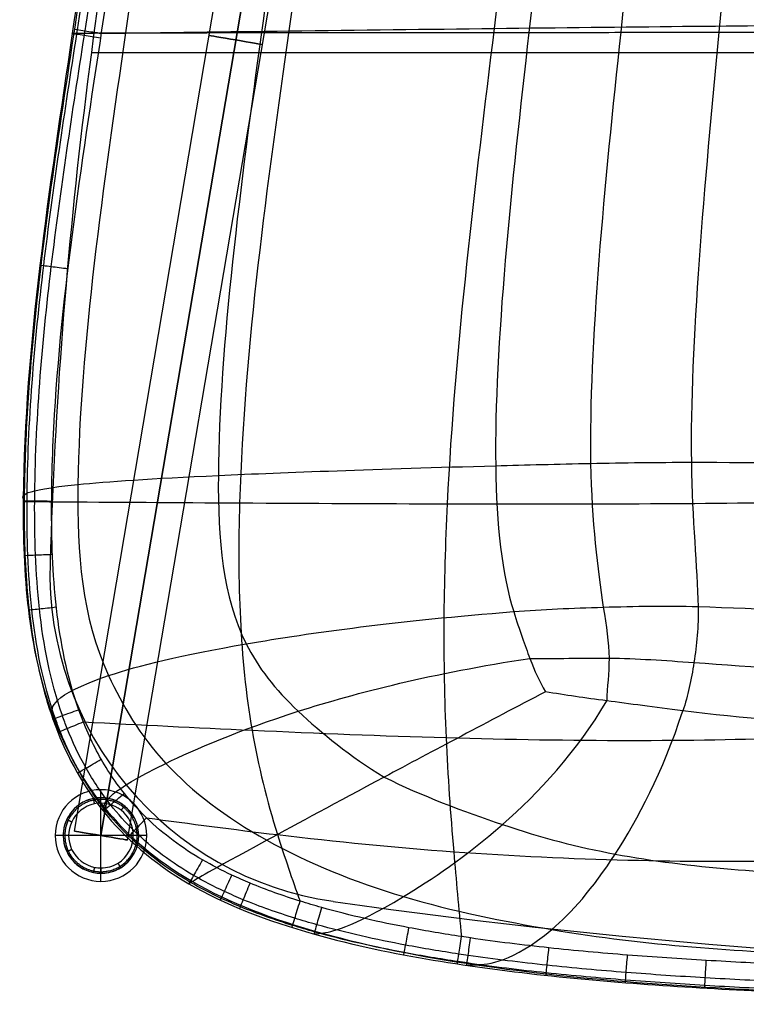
# Model space of a CAD drawing. Header units: millimetres. Extents: x -276 to 184, y -111 to 240.
# Tile 1 of 6: x -276 to -141, y -111 to 72. Entities that reach past the tile are written whole.
import ezdxf

# ---------------------------------------------------------------- set-up
doc = ezdxf.new("R2010")
doc.units = ezdxf.units.MM
doc.header["$MEASUREMENT"] = 0
doc.layers.add('Default', color=7, linetype='Continuous', true_color=0x000000)
doc.layers.add('Layer 01', color=1, linetype='Continuous', true_color=0xff0000)

# ---------------------------------------------------------------- blocks, each defined once
blk = doc.blocks.new('SEAT')
at = {"layer": 'Default', "color": 9, "true_color": 0xdcc6a4}
for p, q in [((-133.45, 731, -168.78), (-133.45, 722, -168.78)), ((-74.04, 722, -220.34), (-74.04, 731, -220.34)), ((-72.25, 731, -220.31), (-72.25, 722, -220.31)), ((19.84, 731, 212.81), (19.84, 731, -212.81)), ((19.84, 722, 212.81), (19.84, 722, -212.81))]:
    blk.add_line(p, q, dxfattribs=at)
at = {"layer": 'Default', "color": 9, "true_color": 0xdcc6a4, "extrusion": (0, 1, 0)}
for centre, radius, start, end in [((-1054.62, 0, 731), 1200, 351.91473, 8.08527), ((74.04, -160.34, 731), 60, 268.2869, 351.9147), ((99.15, 679.29, 731), 900, 257.51405, 268.28693), ((-1054.62, 0, 726.5), 1200, 351.91473, 8.08527), ((74.04, -160.34, 726.5), 60, 268.2869, 351.9147), ((99.15, 679.29, 726.5), 900, 257.51405, 268.28693), ((-1054.62, 0, 722), 1200, 351.91473, 8.08527)]:
    blk.add_arc(centre, radius, start, end, dxfattribs=at)
at = {"layer": 'Default', "color": 9, "true_color": 0xdcc6a4, "extrusion": (1.8193e-15, 1, 2.16043e-15)}
blk.add_arc((74.04, -160.34, 722), 60, 268.2869, 351.9147, dxfattribs=at)
at = {"layer": 'Default', "color": 9, "true_color": 0xdcc6a4, "extrusion": (-1.89627e-15, 1, 1.52252e-14)}
blk.add_arc((99.15, 679.29, 722), 900, 257.51405, 268.28693, dxfattribs=at)
at = {"layer": 'Default', "color": 178, "true_color": 0x000000}
for points, knots in [([(135.62, 773.06, -83.38), (132.9, 773.31, -83.01), (130.16, 773.48, -82.94), (124.12, 773.73, -83.09), (120.89, 773.81, -83.35), (110.83, 773.95, -85.38), (87.83, 773.87, -92.17), (25.95, 773.78, -98.46), (-47.84, 773.68, -105.23), (-73.04, 773.65, -102.51), (-83.77, 773.48, -102.26), (-87.16, 773.39, -102.61), (-93.43, 773.11, -103.6), (-96.24, 772.94, -104.18), (-99.04, 772.69, -105.12)], [0, 0, 0, 0, 15.399251, 15.399251, 30.798501, 30.798501, 61.597003, 123.194005, 184.791008, 215.589509, 215.589509, 230.98876, 230.98876, 246.388011, 246.388011, 246.388011, 246.388011]), ([(-89.55, 772.47, -132.98), (-89.65, 772.69, -128.26), (-89.43, 772.85, -123.6), (-89.56, 773.1, -113.51), (-89.92, 773.18, -108.46), (-91.06, 773.39, -92.4), (-93.64, 773.65, -56.73), (-94.51, 774.5), (-93.64, 773.65, 56.73), (-91.06, 773.39, 92.4), (-89.92, 773.18, 108.46), (-89.56, 773.1, 113.51), (-89.43, 772.85, 123.6), (-89.65, 772.69, 128.26), (-89.55, 772.47, 132.98)], [0, 0, 0, 0, 17.638687, 17.638687, 35.277373, 35.277373, 70.554747, 141.109494, 211.66424, 246.941614, 246.941614, 264.5803, 264.5803, 282.218987, 282.218987, 282.218987, 282.218987]), ([(-81.1, 772.51, -135.92), (-80.69, 772.78, -130.63), (-80.48, 772.98, -125.29), (-80.12, 773.31, -113.93), (-80.03, 773.44, -108.05), (-80.51, 773.73, -90.94), (-82.86, 774.03, -56.01), (-83.48, 774.88), (-82.86, 774.03, 56.01), (-80.51, 773.73, 90.94), (-80.03, 773.44, 108.05), (-80.12, 773.31, 113.93), (-80.48, 772.98, 125.29), (-80.69, 772.78, 130.63), (-81.1, 772.51, 135.92)], [0, 0, 0, 0, 17.638687, 17.638687, 35.277373, 35.277373, 70.554747, 141.109494, 211.66424, 246.941614, 246.941614, 264.5803, 264.5803, 282.218987, 282.218987, 282.218987, 282.218987]), ([(-54.74, 772.42, -139.2), (-54.59, 772.74, -133.72), (-54.44, 773, -127.9), (-54.2, 773.4, -115.91), (-54.12, 773.55, -109.74), (-54.11, 773.91, -91.23), (-55.02, 774.24, -54.23), (-55.23, 775.05), (-55.02, 774.24, 54.23), (-54.11, 773.91, 91.23), (-54.12, 773.55, 109.74), (-54.2, 773.4, 115.91), (-54.44, 773, 127.9), (-54.59, 772.74, 133.72), (-54.74, 772.42, 139.2)], [0, 0, 0, 0, 17.638687, 17.638687, 35.277373, 35.277373, 70.554747, 141.109494, 211.66424, 246.941614, 246.941614, 264.5803, 264.5803, 282.218987, 282.218987, 282.218987, 282.218987]), ([(23.56, 772.44, -133.14), (23.56, 772.79, -127.86), (23.56, 773.06, -122.25), (23.57, 773.49, -110.63), (23.57, 773.65, -104.62), (23.57, 774.03, -86.41), (23.57, 774.36, -49.27), (23.54, 775.08), (23.57, 774.36, 49.27), (23.57, 774.03, 86.41), (23.57, 773.65, 104.62), (23.57, 773.49, 110.63), (23.56, 773.06, 122.25), (23.56, 772.79, 127.86), (23.56, 772.44, 133.14)], [0, 0, 0, 0, 17.638687, 17.638687, 35.277373, 35.277373, 70.554747, 141.109494, 211.66424, 246.941614, 246.941614, 264.5803, 264.5803, 282.218987, 282.218987, 282.218987, 282.218987]), ([(-145.01, 726.21, -144.47), (-145, 727.8, -144.16), (-144.89, 734.5, -142.36), (-144.55, 748.56, -136.21), (-135.53, 760.73, -125.38), (-131.25, 764.2, -121.6), (-118.56, 769.71, -113.26), (-110.22, 771.71, -108.84), (-99.04, 772.69, -105.12)], [19.892606, 19.892606, 19.892606, 19.892606, 34.197542, 68.395085, 68.395085, 85.493856, 85.493856, 102.592627, 102.592627, 102.592627, 102.592627]), ([(-139.37, 726.32, -172.2), (-139.34, 727.89, -171.96), (-139.14, 734.52, -170.55), (-138.48, 748.31, -165.81), (-129.64, 760.53, -151.08), (-125.33, 764.19, -144.55), (-113.82, 769.71, -131.38), (-106.54, 771.67, -124.51), (-97.23, 772.54, -118.97)], [20.262763, 20.262763, 20.262763, 20.262763, 34.197542, 68.395085, 68.395085, 85.493856, 85.493856, 102.592627, 102.592627, 102.592627, 102.592627]), ([(-95.59, 772.26, -130.15), (-100.95, 771.31, -140.47), (-106.39, 769.27, -150.78), (-115.63, 763.8, -168.2), (-119.43, 760.37, -175.32), (-128.36, 747.98, -191.89), (-129.77, 734.5, -194.22), (-130.2, 727.93, -194.93), (-130.27, 726.41, -195.05)], [-3, -3, -3, -3, -2.5, -2.5, -2, -2, -1, -0.603701, -0.603701, -0.603701, -0.603701]), ([(-117.08, 726.33, -210.67), (-116.95, 727.87, -210.64), (-116.19, 734.45, -210.47), (-113.69, 748.1, -209.94), (-105.94, 760.31, -193.86), (-102.51, 763.97, -185.91), (-95.71, 769.53, -164.36), (-92.22, 771.53, -150.66), (-89.55, 772.47, -132.98)], [24.186388, 24.186388, 24.186388, 24.186388, 40.276588, 80.553175, 80.553175, 100.691469, 100.691469, 120.829763, 120.829763, 120.829763, 120.829763]), ([(-95.59, 772.26, 130.15), (-96.21, 772.4, 126.46), (-96.69, 772.48, 123), (-97.76, 772.61, 114.93), (-98.37, 772.66, 110.32), (-100.38, 772.76, 94.72), (-102.92, 772.92, 57.37), (-104.02, 773.78), (-102.92, 772.92, -57.37), (-100.38, 772.76, -94.72), (-98.37, 772.66, -110.32), (-97.76, 772.61, -114.93), (-96.69, 772.48, -123), (-96.21, 772.4, -126.46), (-95.59, 772.26, -130.15)], [-2, -2, -2, -2, -1.875, -1.875, -1.75, -1.75, -1.5, -1, -0.5, -0.25, -0.25, -0.125, -0.125, 0, 0, 0, 0]), ([(-100.51, 726.09, -219.81), (-100.35, 727.65, -219.82), (-99.42, 734.23, -219.95), (-96.29, 748.17, -220.4), (-90.84, 760.32, -204.27), (-88.96, 763.8, -196.43), (-84.89, 769.37, -172.79), (-82.77, 771.43, -157.1), (-81.1, 772.51, -135.92)], [23.506338, 23.506338, 23.506338, 23.506338, 40.276588, 80.553175, 80.553175, 100.691469, 100.691469, 120.829763, 120.829763, 120.829763, 120.829763]), ([(133.59, 772.93, -95.83), (131.16, 773.12, -96.22), (128.81, 773.25, -96.32), (123.42, 773.43, -97.32), (120.6, 773.46, -98.32), (111.09, 773.51, -101.63), (87.84, 773.37, -109.34), (25.94, 773.27, -116.36), (-47.84, 773.18, -123.79), (-73.49, 773.21, -120.66), (-83.71, 773.12, -119.08), (-86.69, 773.07, -118.56), (-92.3, 772.88, -118.55), (-94.72, 772.74, -118.93), (-97.23, 772.54, -118.97)], [0, 0, 0, 0, 15.399251, 15.399251, 30.798501, 30.798501, 61.597003, 123.194005, 184.791008, 215.589509, 215.589509, 230.98876, 230.98876, 246.388011, 246.388011, 246.388011, 246.388011]), ([(131.84, 772.64, -106.14), (129.92, 772.74, -107.5), (128.16, 772.8, -108.53), (123.76, 772.86, -110.99), (121.12, 772.86, -112.41), (111.84, 772.79, -117.25), (87.84, 772.54, -125.43), (25.93, 772.44, -133.07), (-47.84, 772.36, -141.07), (-74.44, 772.49, -138.05), (-84.43, 772.52, -134.85), (-87.25, 772.5, -133.87), (-91.85, 772.43, -132.08), (-93.63, 772.37, -131.27), (-95.59, 772.26, -130.15)], [0, 0, 0, 0, 15.399251, 15.399251, 30.798501, 30.798501, 61.597003, 123.194005, 184.791008, 215.589509, 215.589509, 230.98876, 230.98876, 246.388011, 246.388011, 246.388011, 246.388011]), ([(-61.08, 725.86, -225.02), (-61.01, 727.37, -225.05), (-60.59, 733.66, -225.22), (-59.18, 746.86, -225.84), (-57.6, 758.97, -209.94), (-57.06, 762.7, -201.88), (-55.94, 768.79, -177.46), (-55.36, 771.15, -161.1), (-54.74, 772.42, -139.2)], [23.316849, 23.316849, 23.316849, 23.316849, 40.276588, 80.553175, 80.553175, 100.691469, 100.691469, 120.829763, 120.829763, 120.829763, 120.829763]), ([(23.34, 725.67, -216.01), (23.34, 727.13, -216.08), (23.37, 733.19, -216.37), (23.43, 745.85, -216.85), (23.49, 758.13, -201.42), (23.5, 762.04, -193.63), (23.54, 768.51, -170.05), (23.55, 771.06, -154.26), (23.56, 772.44, -133.14)], [23.284808, 23.284808, 23.284808, 23.284808, 40.276588, 80.553175, 80.553175, 100.691469, 100.691469, 120.829763, 120.829763, 120.829763, 120.829763]), ([(-111.01, 766.53, -159.49), (-114.42, 766.68, -152.53), (-117.21, 766.87, -145.05), (-121.94, 767.03, -130.88), (-123.64, 767.01, -124.28), (-127.45, 766.84, -103.73), (-129.93, 766.04, -59.56), (-131.58, 766.78), (-129.93, 766.04, 59.56), (-127.45, 766.84, 103.73), (-123.64, 767.01, 124.28), (-121.94, 767.03, 130.88), (-117.21, 766.87, 145.05), (-114.42, 766.68, 152.53), (-111.01, 766.53, 159.49)], [0, 0, 0, 0, 24.754366, 24.754366, 49.508731, 49.508731, 99.017463, 198.034925, 297.052388, 346.56112, 346.56112, 371.315485, 371.315485, 396.069851, 396.069851, 396.069851, 396.069851]), ([(146.05, 766.74, -129.41), (142.29, 766.82, -135.71), (138.31, 766.95, -141.14), (130.62, 766.98, -150.53), (126.97, 766.91, -154.12), (115.13, 766.56, -162.94), (87.85, 765.38, -172.68), (25.87, 765.25, -181.69), (-47.86, 765.25, -191.44), (-78.36, 766.37, -188.93), (-91.21, 766.7, -182.45), (-95.1, 766.77, -179.42), (-103.12, 766.74, -170.85), (-107.21, 766.61, -165.73), (-111.01, 766.53, -159.49)], [0, 0, 0, 0, 20.270831, 20.270831, 40.541661, 40.541661, 81.083322, 162.166645, 243.249967, 283.791629, 283.791629, 304.062459, 304.062459, 324.33329, 324.33329, 324.33329, 324.33329]), ([(-122.41, 756.24, -180.84), (-126.53, 756.28, -173.37), (-129.95, 756.33, -164.92), (-135.22, 756.59, -147.06), (-137.06, 756.75, -137.67), (-141.5, 756.53, -111.62), (-144.24, 754.89, -61.19), (-145.94, 755.34), (-144.24, 754.89, 61.19), (-141.5, 756.53, 111.62), (-137.06, 756.75, 137.67), (-135.22, 756.59, 147.06), (-129.95, 756.33, 164.92), (-126.53, 756.28, 173.37), (-122.41, 756.24, 180.84)], [0, 0, 0, 0, 24.754366, 24.754366, 49.508731, 49.508731, 99.017463, 198.034925, 297.052388, 346.56112, 346.56112, 371.315485, 371.315485, 396.069851, 396.069851, 396.069851, 396.069851]), ([(156.4, 756.09, -146.08), (152.29, 756.06, -153.59), (147.74, 756.05, -160.15), (138.09, 756.21, -170.97), (133, 756.33, -175.18), (118.31, 755.99, -185.88), (87.88, 754.13, -197.09), (25.78, 753.99, -206.23), (-47.88, 754.08, -217.05), (-81.99, 756.01, -214.61), (-97.99, 756.4, -207.17), (-103.45, 756.3, -203.95), (-113.6, 756.18, -194.49), (-118.28, 756.2, -188.31), (-122.41, 756.24, -180.84)], [0, 0, 0, 0, 20.270831, 20.270831, 40.541661, 40.541661, 81.083322, 162.166645, 243.249967, 283.791629, 283.791629, 304.062459, 304.062459, 324.33329, 324.33329, 324.33329, 324.33329]), ([(-129.88, 732.22, -194.39), (-133.69, 732.24, -187.73), (-136.73, 732.29, -179.68), (-141.63, 732.37, -162.05), (-143.49, 732.4, -152.46), (-147.77, 732.38, -123.24), (-151.2, 731.83, -62.97), (-152.43, 731.28), (-151.2, 731.83, 62.97), (-147.77, 732.38, 123.24), (-143.49, 732.4, 152.46), (-141.63, 732.37, 162.05), (-136.73, 732.29, 179.68), (-133.69, 732.24, 187.73), (-129.88, 732.22, 194.39)], [0, 0, 0, 0, 24.754366, 24.754366, 49.508731, 49.508731, 99.017463, 198.034925, 297.052388, 346.56112, 346.56112, 371.315485, 371.315485, 396.069851, 396.069851, 396.069851, 396.069851]), ([(163.11, 731.45, -156.33), (159.3, 731.46, -163.16), (154.88, 731.51, -168.99), (145.19, 731.61, -179), (139.93, 731.66, -183.19), (123.49, 731.71, -193.77), (87.94, 731.38, -207.07), (25.6, 731.24, -215.67), (-47.92, 731.42, -227.28), (-87.65, 732.08, -224.32), (-105.59, 732.2, -217.73), (-111.25, 732.2, -214.68), (-121.49, 732.2, -206.35), (-126.07, 732.19, -201.06), (-129.88, 732.22, -194.39)], [0, 0, 0, 0, 20.270831, 20.270831, 40.541661, 40.541661, 81.083322, 162.166645, 243.249967, 283.791629, 283.791629, 304.062459, 304.062459, 324.33329, 324.33329, 324.33329, 324.33329]), ([(-139.37, 726.32, -172.2), (-141.38, 726.29, -165.03), (-142.87, 726.26, -157.76), (-145.26, 726.2, -143.39), (-146.18, 726.18, -136.2), (-148.42, 726.13, -114.62), (-149.23, 726.12, -100.24), (-150.59, 726.12, -71.63), (-151.15, 726.13, -57.3), (-151.89, 726.12, -28.63), (-152.05, 726.11, -14.29), (-152.05, 726.11, 14.37), (-151.89, 726.12, 28.72), (-151.15, 726.13, 57.39), (-150.59, 726.12, 71.71), (-149.22, 726.12, 100.33), (-148.41, 726.13, 114.73), (-146.16, 726.18, 136.36), (-145.23, 726.2, 143.56), (-142.84, 726.26, 157.92), (-141.36, 726.29, 165.07), (-139.37, 726.32, 172.2)], [2.336019, 2.336019, 2.336019, 2.336019, 4.480212, 4.480212, 6.624404, 6.624404, 10.91279, 10.91279, 15.201176, 15.201176, 19.489561, 19.489561, 23.777947, 23.777947, 28.066333, 28.066333, 32.354718, 32.354718, 34.498911, 34.498911, 36.643104, 36.643104, 36.643104, 36.643104]), ([(-149.11, 726.12, -101.15), (-149.13, 725.37, -101.15), (-148.81, 723.85, -101.13), (-147.14, 721.7, -101.03), (-145.26, 721.02, -100.92), (-144.13, 721.02, -100.86)], [0.0000012, 0.0000012, 0.0000012, 0.0000012, 0.2857143, 0.5714286, 1, 1, 1, 1]), ([(-148.14, 726.14, -115.58), (-148.15, 725.38, -115.58), (-147.84, 723.86, -115.56), (-146.17, 721.7, -115.43), (-144.29, 721.02, -115.28), (-143.16, 721.02, -115.19)], [0.0000011, 0.0000011, 0.0000011, 0.0000011, 0.2857143, 0.5714286, 1, 1, 1, 1]), ([(-146.82, 726.16, -130.03), (-146.84, 725.4, -130.03), (-146.53, 723.87, -130), (-144.87, 721.7, -129.82), (-142.99, 721.01, -129.62), (-141.85, 721.01, -129.5)], [0.000001, 0.000001, 0.000001, 0.000001, 0.2857143, 0.5714286, 1, 1, 1, 1]), ([(-145.01, 726.21, -144.47), (-145.04, 725.44, -144.47), (-144.75, 723.9, -144.43), (-143.1, 721.7, -144.19), (-141.21, 721.01, -143.92), (-140.07, 721.01, -143.75)], [0.0000009, 0.0000009, 0.0000009, 0.0000009, 0.2857143, 0.5714286, 1, 1, 1, 1]), ([(-144.76, 726.21, -146.17), (-144.79, 725.45, -146.17), (-144.5, 723.9, -146.13), (-142.85, 721.7, -145.88), (-140.96, 721.01, -145.59), (-139.83, 721.01, -145.42)], [0.0000009, 0.0000009, 0.0000009, 0.0000009, 0.2857143, 0.5714286, 1, 1, 1, 1]), ([(-143.12, 726.25, -155.91), (-143.15, 725.48, -155.92), (-142.87, 723.93, -155.86), (-141.23, 721.71, -155.56), (-139.35, 721.01, -155.2), (-138.21, 721.01, -154.99)], [0.0000009, 0.0000009, 0.0000009, 0.0000009, 0.2857143, 0.5714286, 1, 1, 1, 1]), ([(-139.37, 726.32, -172.2), (-139.42, 725.54, -172.22), (-139.16, 723.97, -172.14), (-137.56, 721.72, -171.7), (-135.69, 721, -171.18), (-134.57, 721, -170.86)], [0.0000008, 0.0000008, 0.0000008, 0.0000008, 0.2857143, 0.5714286, 1, 1, 1, 1]), ([(-138.17, 726.34, -176.28), (-138.22, 725.56, -176.3), (-137.97, 723.98, -176.22), (-136.38, 721.72, -175.72), (-134.53, 721, -175.15), (-133.41, 721, -174.8)], [0.0000006, 0.0000006, 0.0000006, 0.0000006, 0.2857143, 0.5714286, 1, 1, 1, 1]), ([(-134.77, 726.38, -185.8), (-134.82, 725.6, -185.82), (-134.59, 724.01, -185.72), (-133.05, 721.72, -185.09), (-131.25, 721, -184.35), (-130.16, 721, -183.9)], [0.0000003, 0.0000003, 0.0000003, 0.0000003, 0.2857143, 0.5714286, 1, 1, 1, 1]), ([(-133.24, 726.39, -189.31), (-133.29, 725.61, -189.33), (-133.06, 724.02, -189.23), (-131.56, 721.72, -188.53), (-129.79, 721, -187.71), (-128.72, 721, -187.22)], [0.0000002, 0.0000002, 0.0000002, 0.0000002, 0.2857143, 0.5714286, 1, 1, 1, 1]), ([(-125.96, 720.99, -192.57), (-126.98, 721, -193.16), (-128.68, 721.73, -194.13), (-130.12, 724.03, -194.96), (-130.33, 725.62, -195.09), (-130.27, 726.41, -195.05)], [-8.265958, -8.265958, -8.265958, -8.265958, -4.723405, -2.361702, 0, 0, 0, 0]), ([(-121.96, 726.39, -206.2), (-122, 725.6, -206.25), (-121.82, 724.01, -206.07), (-120.63, 721.72, -204.92), (-119.22, 720.99, -203.56), (-118.37, 720.99, -202.74)], [-0.000001, -0.000001, -0.000001, -0.000001, 0.285714, 0.571429, 1.000067, 1.000067, 1.000067, 1.000067]), ([(-117.08, 726.33, -210.67), (-117.12, 725.55, -210.71), (-116.95, 723.97, -210.5), (-115.91, 721.7, -209.21), (-114.69, 720.99, -207.69), (-113.96, 720.99, -206.78)], [-0.000001, -0.000001, -0.000001, -0.000001, 0.285714, 0.571429, 1.000066, 1.000066, 1.000066, 1.000066]), ([(-110.27, 726.23, -215.32), (-110.29, 725.46, -215.35), (-110.15, 723.91, -215.1), (-109.32, 721.68, -213.66), (-108.36, 720.98, -211.99), (-107.78, 720.98, -210.99)], [-0.000012, -0.000012, -0.000012, -0.000012, 0.285714, 0.571429, 1.000064, 1.000064, 1.000064, 1.000064]), ([(-102.89, 726.12, -218.9), (-102.9, 725.36, -218.92), (-102.78, 723.83, -218.63), (-102.16, 721.66, -217.08), (-101.45, 720.98, -215.32), (-101.03, 720.98, -214.26)], [-0.000023, -0.000023, -0.000023, -0.000023, 0.285714, 0.571429, 1.000063, 1.000063, 1.000063, 1.000063]), ([(135.29, 725.67, -186.08), (126.42, 725.46, -191.65), (116.88, 725.3, -195.57), (102.41, 725.21, -200.32), (97.56, 725.2, -201.73), (87.84, 725.21, -204.31), (82.97, 725.23, -205.47), (68.32, 725.31, -208.69), (58.53, 725.4, -210.45), (38.95, 725.56, -213.66), (29.18, 725.64, -215.11), (9.66, 725.74, -218.1), (-0.13, 725.78, -219.59), (-19.81, 725.83, -222.21), (-29.71, 725.84, -223.35), (-44.67, 725.85, -224.48), (-49.67, 725.85, -224.75), (-59.71, 725.86, -225.05), (-64.74, 725.86, -225.09), (-74.89, 725.88, -224.74), (-80.05, 725.9, -224.34), (-90.34, 725.97, -222.78), (-95.47, 726.02, -221.61), (-100.51, 726.09, -219.81)], [3.855272, 3.855272, 3.855272, 3.855272, 6.814909, 6.814909, 8.294727, 8.294727, 9.774545, 9.774545, 12.734182, 12.734182, 15.693819, 15.693819, 18.653456, 18.653456, 21.613093, 21.613093, 23.092912, 23.092912, 24.57273, 24.57273, 26.052548, 26.052548, 27.532367, 27.532367, 27.532367, 27.532367]), ([(-100.51, 726.09, -219.8), (-100.51, 725.33, -219.82), (-100.41, 723.81, -219.52), (-99.84, 721.65, -217.95), (-99.21, 720.98, -216.17), (-98.82, 720.98, -215.1)], [-0.000027, -0.000027, -0.000027, -0.000027, 0.285714, 0.571429, 1.000062, 1.000062, 1.000062, 1.000062]), ([(-80.8, 725.91, -224.14), (-80.8, 725.16, -224.13), (-80.76, 723.69, -223.78), (-80.58, 721.61, -222.11), (-80.38, 720.97, -220.28), (-80.25, 720.97, -219.17)], [-0.000027, -0.000027, -0.000027, -0.000027, 0.285714, 0.571429, 1.000058, 1.000058, 1.000058, 1.000058]), ([(-70.94, 725.87, -224.87), (-70.94, 725.13, -224.86), (-70.92, 723.66, -224.5), (-70.86, 721.6, -222.82), (-70.78, 720.96, -220.98), (-70.74, 720.96, -219.87)], [-0.000027, -0.000027, -0.000027, -0.000027, 0.285714, 0.571429, 1.000056, 1.000056, 1.000056, 1.000056]), ([(-61.2, 725.86, -225.02), (-61.2, 725.12, -225.01), (-61.2, 723.65, -224.64), (-61.22, 721.59, -222.97), (-61.23, 720.95, -221.13), (-61.24, 720.95, -220.02)], [-0.000026, -0.000026, -0.000026, -0.000026, 0.285714, 0.571429, 1.000054, 1.000054, 1.000054, 1.000054]), ([(-61.08, 725.86, -225.02), (-61.08, 725.12, -225.01), (-61.09, 723.65, -224.64), (-61.1, 721.59, -222.97), (-61.11, 720.95, -221.13), (-61.12, 720.95, -220.02)], [-0.000026, -0.000026, -0.000026, -0.000026, 0.285714, 0.571429, 1.000054, 1.000054, 1.000054, 1.000054]), ([(-129.96, 724.1, 194.87), (-131.69, 724.1, 191.87), (-134.6, 724.08, 185.7), (-136.82, 724.06, 179.36), (-138.22, 724.05, 174.81), (-138.62, 724.05, 173.45), (-141.38, 724.02, 163.47), (-143.03, 723.99, 154.81), (-144.42, 723.97, 145.54), (-144.5, 723.97, 144.97), (-145.28, 723.96, 139.6), (-146.45, 723.94, 129.98), (-147.74, 723.93, 115.52), (-148.69, 723.92, 101.09), (-149.18, 723.92, 91.52), (-149.41, 723.92, 86.63), (-149.42, 723.92, 86.53), (-149.77, 723.92, 79.24), (-150.39, 723.92, 64.85), (-151.1, 723.93, 43.24), (-151.5, 723.92, 21.62), (-151.58, 723.92, 7.2), (-151.58, 723.92, -7.2), (-151.5, 723.92, -21.62), (-151.1, 723.93, -43.24), (-150.39, 723.92, -64.85), (-149.77, 723.92, -79.24), (-149.42, 723.92, -86.53), (-149.41, 723.92, -86.63), (-149.18, 723.92, -91.53), (-148.69, 723.92, -101.12), (-147.73, 723.93, -115.54), (-146.45, 723.94, -129.98), (-145.28, 723.96, -139.6), (-144.5, 723.97, -144.97), (-144.42, 723.97, -145.54), (-143.85, 723.98, -149.34), (-142.42, 724, -157.98), (-140.49, 724.03, -166.71), (-138.62, 724.05, -173.46), (-138.22, 724.05, -174.82), (-136.81, 724.06, -179.36), (-135.29, 724.08, -183.72), (-132.6, 724.09, -189.94), (-131.04, 724.1, -192.99), (-129.96, 724.1, -194.87)], [-38.976952, -38.976952, -38.976952, -38.976952, -38.014529, -37.052107, -37.052107, -36.643199, -36.643199, -34.044058, -34.044058, -33.875411, -33.875411, -32.44163, -31.007849, -29.574068, -28.140287, -28.140287, -28.110073, -28.110073, -25.953887, -23.7977, -21.641514, -19.485328, -19.485328, -17.329185, -15.173043, -13.016901, -10.860759, -10.860759, -10.830545, -10.830545, -9.394768, -7.958991, -6.523214, -5.087436, -5.087436, -4.918623, -4.918623, -3.95013, -2.335977, -2.335977, -1.928253, -1.928253, -0.964127, -0.602579, 0, 0, 0, 0]), ([(-129.96, 724.1, -194.87), (-127.7, 724.1, -198.81), (-124.93, 724.1, -202.6), (-120.17, 724.07, -207.53), (-118.55, 724.06, -209.01), (-114.71, 724.03, -212.07), (-110.16, 723.98, -215.14), (-105.23, 723.93, -217.48), (-101.94, 723.9, -218.79), (-101.15, 723.89, -219.09), (-93.92, 723.82, -221.65), (-84.03, 723.76, -223.53), (-70.89, 723.73, -224.44), (-64.39, 723.73, -224.52), (-61.13, 723.73, -224.5), (-46.79, 723.72, -224.39), (-18.45, 723.71, -221.93), (9.38, 723.64, -217.59), (23.52, 723.59, -215.4), (23.78, 723.59, -215.36), (36.67, 723.54, -213.37), (62.03, 723.4, -209.52), (87.27, 723.3, -203.98), (100.37, 723.32, -200.14), (100.94, 723.32, -199.97), (107.27, 723.33, -198.08), (118.72, 723.39, -194.22), (129.72, 723.53, -188.85), (136.22, 723.63, -184.82), (137.44, 723.65, -184.02), (142.82, 723.74, -180.3), (146.75, 723.81, -177.05), (152.42, 723.9, -171.31), (154.4, 723.92, -169.07), (158.79, 723.97, -163.46), (161.08, 723.99, -160.01), (163.09, 724.01, -156.44)], [-31.116872, -31.116872, -31.116872, -31.116872, -29.853853, -29.853853, -29.258904, -29.258904, -28.512878, -27.766852, -27.766852, -27.532426, -27.532426, -25.631928, -24.681679, -23.731431, -23.719986, -23.719986, -19.508812, -15.297638, -15.297638, -15.217094, -15.217094, -11.385547, -7.554, -7.554, -7.377014, -7.377014, -5.616143, -3.855272, -3.855272, -3.439351, -3.439351, -2.001629, -2.001629, -1.162948, -1.162948, 0, 0, 0, 0]), ([(-18.52, 725.82, -221.99), (-18.52, 725.08, -221.97), (-18.56, 723.62, -221.61), (-18.76, 721.57, -219.95), (-18.98, 720.93, -218.12), (-19.12, 720.93, -217.02)], [-0.000026, -0.000026, -0.000026, -0.000026, 0.285714, 0.571429, 1.000044, 1.000044, 1.000044, 1.000044]), ([(23.34, 725.67, -216.01), (23.33, 724.94, -215.97), (23.27, 723.52, -215.58), (23.02, 721.54, -213.93), (22.75, 720.92, -212.15), (22.58, 720.92, -211.07)], [-0.000025, -0.000025, -0.000025, -0.000025, 0.285714, 0.571429, 1.000035, 1.000035, 1.000035, 1.000035]), ([(24.13, 725.66, -215.89), (24.13, 724.94, -215.85), (24.07, 723.52, -215.46), (23.82, 721.54, -213.8), (23.55, 720.92, -212.02), (23.38, 720.92, -210.95)], [-0.000025, -0.000025, -0.000025, -0.000025, 0.285714, 0.571429, 1.000034, 1.000034, 1.000034, 1.000034]), ([(-128.78, 722.2, 194.19), (-130.47, 722.2, 191.25), (-133.32, 722.2, 185.19), (-135.52, 722.19, 178.92), (-136.91, 722.19, 174.42), (-137.3, 722.18, 173.07), (-140.04, 722.17, 163.18), (-141.67, 722.16, 154.56), (-143.06, 722.16, 145.33), (-143.14, 722.16, 144.77), (-143.91, 722.15, 139.43), (-145.07, 722.15, 129.84), (-146.36, 722.14, 115.41), (-147.31, 722.14, 101.01), (-147.8, 722.14, 91.45), (-148.03, 722.14, 86.57), (-148.03, 722.14, 86.47), (-148.38, 722.15, 79.18), (-149.01, 722.15, 64.8), (-149.71, 722.15, 43.2), (-150.12, 722.15, 21.6), (-150.19, 722.16, 7.2), (-150.19, 722.16, -7.2), (-150.12, 722.15, -21.6), (-149.71, 722.15, -43.2), (-149.01, 722.15, -64.79), (-148.38, 722.15, -79.18), (-148.03, 722.14, -86.47), (-148.03, 722.14, -86.57), (-147.8, 722.14, -91.46), (-147.31, 722.14, -101.04), (-146.36, 722.14, -115.44), (-145.07, 722.15, -129.84), (-143.91, 722.15, -139.42), (-143.14, 722.16, -144.77), (-143.06, 722.16, -145.33), (-142.49, 722.16, -149.12), (-141.07, 722.17, -157.72), (-139.15, 722.18, -166.39), (-137.3, 722.18, -173.08), (-136.91, 722.19, -174.42), (-135.51, 722.19, -178.92), (-134.01, 722.19, -183.23), (-131.36, 722.2, -189.35), (-129.83, 722.2, -192.35), (-128.78, 722.2, -194.19)], [-38.976952, -38.976952, -38.976952, -38.976952, -38.014529, -37.052107, -37.052107, -36.643199, -36.643199, -34.044058, -34.044058, -33.875411, -33.875411, -32.44163, -31.007849, -29.574068, -28.140287, -28.140287, -28.110073, -28.110073, -25.953887, -23.7977, -21.641514, -19.485328, -19.485328, -17.329185, -15.173043, -13.016901, -10.860759, -10.860759, -10.830545, -10.830545, -9.394768, -7.958991, -6.523214, -5.087436, -5.087436, -4.918623, -4.918623, -3.95013, -2.335977, -2.335977, -1.928253, -1.928253, -0.964127, -0.602579, 0, 0, 0, 0]), ([(-125.96, 720.99, 192.57), (-127.56, 721, 189.79), (-130.31, 721, 183.97), (-132.45, 721, 177.88), (-133.82, 721, 173.49), (-134.2, 721, 172.18), (-136.9, 721.01, 162.5), (-138.53, 721.01, 154), (-139.91, 721.01, 144.86), (-139.99, 721.01, 144.31), (-140.76, 721.01, 139.02), (-141.93, 721.01, 129.51), (-143.21, 721.02, 115.17), (-144.16, 721.02, 100.83), (-144.65, 721.02, 91.29), (-144.89, 721.02, 86.42), (-144.89, 721.02, 86.32), (-145.24, 721.03, 79.04), (-145.87, 721.03, 64.67), (-146.57, 721.04, 43.12), (-146.98, 721.04, 21.56), (-147.06, 721.04, 7.19), (-147.06, 721.04, -7.19), (-146.98, 721.04, -21.56), (-146.57, 721.04, -43.12), (-145.87, 721.03, -64.67), (-145.24, 721.03, -79.04), (-144.89, 721.02, -86.32), (-144.89, 721.02, -86.42), (-144.65, 721.02, -91.3), (-144.16, 721.02, -100.85), (-143.21, 721.02, -115.19), (-141.93, 721.01, -129.51), (-140.76, 721.01, -139.01), (-139.99, 721.01, -144.31), (-139.91, 721.01, -144.86), (-139.34, 721.01, -148.61), (-137.92, 721.01, -157.11), (-136.03, 721, -165.64), (-134.2, 721, -172.18), (-133.82, 721, -173.5), (-132.45, 721, -177.89), (-130.98, 721, -182.07), (-128.42, 721, -187.96), (-126.96, 721, -190.83), (-125.96, 720.99, -192.57)], [-38.976952, -38.976952, -38.976952, -38.976952, -38.014529, -37.052107, -37.052107, -36.643199, -36.643199, -34.044058, -34.044058, -33.875411, -33.875411, -32.44163, -31.007849, -29.574068, -28.140287, -28.140287, -28.110073, -28.110073, -25.953887, -23.7977, -21.641514, -19.485328, -19.485328, -17.329185, -15.173043, -13.016901, -10.860759, -10.860759, -10.830545, -10.830545, -9.394768, -7.958991, -6.523214, -5.087436, -5.087436, -4.918623, -4.918623, -3.95013, -2.335977, -2.335977, -1.928253, -1.928253, -0.964127, -0.602579, 0, 0, 0, 0]), ([(173.98, 721, -111.02), (169.51, 720.99, -112.35), (165.06, 720.99, -113.67), (154.36, 720.98, -116.81), (135.56, 720.97, -122.09), (91.01, 720.95, -131.63), (26.03, 720.91, -139.1), (-47.74, 720.95, -148.49), (-97.09, 720.98, -148.91), (-117.65, 721, -147.43), (-129.59, 721, -146.39), (-134.7, 721.01, -145.92), (-139.83, 721.01, -145.42)], [6.265444, 6.265444, 6.265444, 6.265444, 21.440586, 21.440586, 42.881171, 85.762343, 171.524686, 257.287029, 300.1682, 321.608786, 321.608786, 337.624055, 337.624055, 337.624055, 337.624055]), ([(166.23, 720.99, -138.42), (162.93, 720.99, -140.31), (159.61, 720.99, -142.16), (150.63, 720.98, -146.98), (133.32, 720.97, -155.27), (89.55, 720.95, -167.67), (25.79, 720.91, -176.5), (-47.84, 720.95, -187.08), (-96.48, 720.98, -185.58), (-115.3, 720.99, -180.84), (-125.45, 721, -177.62), (-129.44, 721, -176.24), (-133.42, 721, -174.8)], [8.702082, 8.702082, 8.702082, 8.702082, 21.440586, 21.440586, 42.881171, 85.762343, 171.524686, 257.287029, 300.1682, 321.608786, 321.608786, 335.839699, 335.839699, 335.839699, 335.839699]), ([(-128.78, 722.2, -194.19), (-126.56, 722.2, -198.04), (-123.86, 722.2, -201.74), (-119.22, 722.19, -206.53), (-117.64, 722.18, -207.97), (-113.9, 722.16, -210.96), (-109.48, 722.14, -213.94), (-104.66, 722.12, -216.22), (-101.44, 722.11, -217.5), (-100.66, 722.1, -217.79), (-93.59, 722.07, -220.29), (-83.85, 722.04, -222.15), (-70.84, 722.03, -223.05), (-64.38, 722.02, -223.13), (-61.14, 722.02, -223.11), (-46.88, 722.01, -223), (-18.64, 722, -220.55), (9.16, 721.97, -216.22), (23.31, 721.95, -214.03), (23.57, 721.95, -213.99), (36.47, 721.93, -211.99), (61.8, 721.87, -208.15), (86.95, 721.84, -202.63), (99.97, 721.85, -198.81), (100.55, 721.86, -198.64), (106.84, 721.86, -196.76), (118.2, 721.89, -192.93), (129.05, 721.95, -187.62), (135.46, 722, -183.65), (136.66, 722.01, -182.86), (141.96, 722.04, -179.21), (145.82, 722.07, -176.02), (151.4, 722.11, -170.38), (153.34, 722.12, -168.18), (157.66, 722.15, -162.67), (159.91, 722.15, -159.28), (161.89, 722.16, -155.77)], [-31.116872, -31.116872, -31.116872, -31.116872, -29.853853, -29.853853, -29.258904, -29.258904, -28.512878, -27.766852, -27.766852, -27.532426, -27.532426, -25.631928, -24.681679, -23.731431, -23.719986, -23.719986, -19.508812, -15.297638, -15.297638, -15.217094, -15.217094, -11.385547, -7.554, -7.554, -7.377014, -7.377014, -5.616143, -3.855272, -3.855272, -3.439351, -3.439351, -2.001629, -2.001629, -1.162948, -1.162948, 0, 0, 0, 0]), ([(-118.37, 720.99, -202.74), (-119.43, 720.99, -194.82), (-120.46, 720.99, -186.86), (-122.66, 721, -168.29), (-125.81, 721, -136.07), (-127.24, 721.01, -61.47), (-118.54, 721.03), (-127.24, 721.01, 61.47), (-125.81, 721, 136.07), (-122.66, 721, 168.29), (-120.46, 720.99, 186.86), (-119.43, 720.99, 194.82), (-118.37, 720.99, 202.74)], [7.143173, 7.143173, 7.143173, 7.143173, 28.394521, 28.394521, 56.789042, 113.578084, 227.156168, 340.734252, 397.523293, 425.917814, 425.917814, 447.169163, 447.169163, 447.169163, 447.169163]), ([(-118.37, 720.99, -202.74), (-116.19, 720.99, -205), (-113.81, 720.99, -207.03), (-108.68, 720.98, -210.58), (-105.93, 720.98, -212.11), (-97.36, 720.98, -215.96), (-91.3, 720.97, -217.53), (-78.97, 720.96, -219.49), (-72.7, 720.96, -219.89), (-60.26, 720.95, -220.1), (-54.04, 720.95, -219.94), (-35.4, 720.94, -218.96), (-23.01, 720.93, -217.59), (1.65, 720.93, -214.31), (13.94, 720.92, -212.39), (38.56, 720.92, -208.64), (50.88, 720.93, -206.78), (75.33, 720.94, -202.23), (87.48, 720.95, -199.54), (111.45, 720.96, -192.42), (123.2, 720.97, -188), (138.91, 720.98, -177.79), (143.76, 720.98, -173.82), (152.33, 720.99, -164.74), (156.05, 720.99, -159.62), (159.09, 720.99, -154.19)], [-29.853755, -29.853755, -29.853755, -29.853755, -28.920825, -28.920825, -27.987895, -27.987895, -26.122035, -26.122035, -24.256176, -24.256176, -22.390316, -22.390316, -18.658597, -18.658597, -14.926877, -14.926877, -11.195158, -11.195158, -7.463438, -7.463438, -3.731719, -3.731719, -1.865859, -1.865859, 0, 0, 0, 0]), ([(-101.03, 720.98, -214.26), (-101.55, 720.98, -203.97), (-102.06, 720.98, -193.69), (-103.08, 720.98, -171.58), (-104.5, 720.99, -136.11), (-104.62, 721, -59.67), (-93.95, 721), (-104.62, 721, 59.67), (-104.5, 720.99, 136.11), (-103.08, 720.98, 171.58), (-102.06, 720.98, 193.69), (-101.55, 720.98, 203.97), (-101.03, 720.98, 214.26)], [4.313418, 4.313418, 4.313418, 4.313418, 28.394521, 28.394521, 56.789042, 113.578084, 227.156168, 340.734252, 397.523293, 425.917814, 425.917814, 449.999378, 449.999378, 449.999378, 449.999378]), ([(-61.24, 720.95, -220.02), (-61.32, 720.96, -208.54), (-61.39, 720.96, -197.08), (-61.53, 720.96, -172.9), (-61.71, 720.96, -134.88), (-61.48, 720.97, -56.08), (-57.41, 720.98), (-61.48, 720.97, 56.08), (-61.71, 720.96, 134.88), (-61.53, 720.96, 172.9), (-61.39, 720.96, 197.08), (-61.32, 720.96, 208.54), (-61.24, 720.95, 220.02)], [3.577835, 3.577835, 3.577835, 3.577835, 28.394521, 28.394521, 56.789042, 113.578084, 227.156168, 340.734252, 397.523293, 425.917814, 425.917814, 450.735085, 450.735085, 450.735085, 450.735085]), ([(23.38, 720.92, -210.95), (23.53, 720.92, -199.5), (23.68, 720.92, -188.08), (23.98, 720.92, -164.05), (24.44, 720.93, -126.43), (25.24, 720.93, -49.31), (24.78, 720.93), (25.24, 720.93, 49.31), (24.44, 720.93, 126.43), (23.98, 720.92, 164.05), (23.68, 720.92, 188.08), (23.53, 720.92, 199.5), (23.38, 720.92, 210.95)], [3.472246, 3.472246, 3.472246, 3.472246, 28.394521, 28.394521, 56.789042, 113.578084, 227.156168, 340.734252, 397.523293, 425.917814, 425.917814, 450.840315, 450.840315, 450.840315, 450.840315])]:
    blk.add_open_spline(points, degree=3, knots=knots, dxfattribs=at)
for points in [[(-130.27, 726.41, -195.05), (-133.99, 726.4, -188.6), (-136.97, 726.36, -180.81), (-139.37, 726.32, -172.2)], [(-117.08, 726.33, -210.67), (-122.1, 726.4, -206.63), (-126.55, 726.42, -201.51), (-130.27, 726.41, -195.05)], [(-100.51, 726.09, -219.81), (-106.48, 726.17, -217.66), (-112.06, 726.27, -214.71), (-117.08, 726.33, -210.67)], [(-125.96, 720.99, -192.57), (-123.86, 720.99, -196.21), (-121.32, 720.99, -199.69), (-118.37, 720.99, -202.74)]]:
    blk.add_open_spline(points, degree=3, dxfattribs=at)
blk = doc.blocks.new('Component6')
at = {"layer": 'Default', "color": 253, "true_color": 0xa0a0a0}
for p, q in [((-125, 185, -215), (170, 185, -165)), ((-125, 175, -215), (-125, 185, -215)), ((-125.84, 180, -210.07), (169.16, 180, -160.07)), ((-125.84, 180, -210.07), (-124.16, 180, -219.93)), ((-124.16, 180, -219.93), (170.84, 180, -169.93)), ((170, 175, -165), (-125, 175, -215))]:
    blk.add_line(p, q, dxfattribs=at)
at = {"layer": 'Default', "color": 253, "true_color": 0xa0a0a0, "extrusion": (0.985939, 2.22045e-17, 0.167108)}
blk.add_arc((180, -191.09, -159.17), 5, 0, 90, dxfattribs=at)
at = {"layer": 'Default', "color": 253, "true_color": 0xa0a0a0, "extrusion": (0.985939, -7.88417e-15, 0.167108)}
blk.add_arc((180, -191.09, -159.17), 5, 180, 360, dxfattribs=at)
at = {"layer": 'Default', "color": 253, "true_color": 0xa0a0a0, "extrusion": (0.985939, 0, 0.167108)}
for start, end in [(180, 90), (90, 180)]:
    blk.add_arc((180, -191.09, -9.57), 5, start, end, dxfattribs=at)
at = {"layer": 'Default', "color": 253, "true_color": 0xa0a0a0, "extrusion": (0.985939, 2.80221e-15, 0.167108)}
blk.add_arc((180, -191.09, -159.17), 5, 90, 180, dxfattribs=at)
blk = doc.blocks.new('Component10')
at = {"layer": 'Default', "color": 179, "true_color": 0x191919}
for p, q in [((-133.5, 30, -215), (-133.5, 0, -215)), ((-133.5, 30, -215), (-132, 30, -215)), ((-132, 0, -215), (-132, 30, -215)), ((-125, 0, -208), (-125, 30, -208)), ((-125, 0, -206.5), (-125, 30, -206.5)), ((-125, 0, -222), (-125, 30, -222)), ((-125, 0, -223.5), (-125, 30, -223.5)), ((-125, 30, -206.5), (-125, 30, -208)), ((-125, 30, -222), (-125, 30, -223.5)), ((-118, 0, -215), (-118, 30, -215)), ((-118, 30, -215), (-116.5, 30, -215)), ((-116.5, 0, -215), (-116.5, 30, -215)), ((-133.5, 0, -215), (-132, 0, -215)), ((-125, 0, -206.5), (-125, 0, -208)), ((-125, 0, -222), (-125, 0, -223.5)), ((-118, 0, -215), (-116.5, 0, -215))]:
    blk.add_line(p, q, dxfattribs=at)
at = {"layer": 'Default', "color": 179, "true_color": 0x191919, "extrusion": (0, 1, -4.17966e-16)}
blk.add_arc((125, -215, 30), 8.5, 180, 0, dxfattribs=at)
at = {"layer": 'Default', "color": 179, "true_color": 0x191919, "extrusion": (-4.17966e-16, 1, -4.17966e-16)}
blk.add_arc((125, -215, 30), 8.5, 0, 90, dxfattribs=at)
at = {"layer": 'Default', "color": 179, "true_color": 0x191919, "extrusion": (-5.07531e-16, 1, -5.07531e-16)}
blk.add_arc((125, -215, 30), 7, 0, 90, dxfattribs=at)
at = {"layer": 'Default', "color": 179, "true_color": 0x191919, "extrusion": (0, 1, -5.07531e-16)}
blk.add_arc((125, -215, 30), 7, 180, 0, dxfattribs=at)
at = {"layer": 'Default', "color": 179, "true_color": 0x191919, "extrusion": (5.07531e-16, 1, -5.07531e-16)}
blk.add_arc((125, -215, 30), 7, 90, 180, dxfattribs=at)
at = {"layer": 'Default', "color": 179, "true_color": 0x191919, "extrusion": (4.17966e-16, 1, -4.17966e-16)}
blk.add_arc((125, -215, 30), 8.5, 90, 180, dxfattribs=at)
at = {"layer": 'Default', "color": 179, "true_color": 0x191919, "extrusion": (0, 1, 0)}
for radius, start, end in [(8.5, 0, 90), (8.5, 90, 0), (7, 90, 0), (7, 0, 90)]:
    blk.add_arc((125, -215, 15), radius, start, end, dxfattribs=at)
at = {"layer": 'Default', "color": 179, "true_color": 0x191919, "extrusion": (0, 1, 1.2539e-16)}
blk.add_arc((125, -215), 8.5, 0, 90, dxfattribs=at)
at = {"layer": 'Default', "color": 179, "true_color": 0x191919, "extrusion": (-9.40424e-17, 1, 0)}
blk.add_arc((125, -215), 8.5, 180, 0, dxfattribs=at)
at = {"layer": 'Default', "color": 179, "true_color": 0x191919, "extrusion": (6.34413e-16, 1, 1.52259e-16)}
blk.add_arc((125, -215), 7, 0, 90, dxfattribs=at)
at = {"layer": 'Default', "color": 179, "true_color": 0x191919, "extrusion": (-1.14194e-16, 1, 5.53741e-32)}
blk.add_arc((125, -215), 7, 180, 0, dxfattribs=at)
at = {"layer": 'Default', "color": 179, "true_color": 0x191919, "extrusion": (-6.34413e-16, 1, 3.80648e-16)}
blk.add_arc((125, -215), 7, 90, 180, dxfattribs=at)
at = {"layer": 'Default', "color": 179, "true_color": 0x191919, "extrusion": (0, 1, 3.13475e-16)}
blk.add_arc((125, -215), 8.5, 90, 180, dxfattribs=at)

msp = doc.modelspace()

# ---------------------------------------------------------------- linework, layer by layer
at = {"layer": 'Layer 01', "color": 253, "true_color": 0xa0a0a0}
for p, q in [((-260.76, -72.23, 500.7), (-260.76, -72.23, 639)), ((-260.76, -86.23), (-260.76, -72.23)), ((-260.76, -72.23), (-260.76, -72.23, 500.7)), ((-260.76, -85.24, 640), (-260.76, -73.23, 640)), ((-267.76, -79.23, 500.7), (-267.76, -79.23, 639)), ((-253.76, -79.23), (-267.76, -79.23)), ((-267.76, -79.23), (-267.76, -79.23, 500.7)), ((-254.76, -79.23, 640), (-266.75, -79.23, 640)), ((-253.76, -79.23, 500.7), (-253.76, -79.23, 639)), ((-253.76, -79.23), (-253.76, -79.23, 500.7)), ((-260.76, -86.24, 500.7), (-260.76, -86.23)), ((-260.76, -86.24, 639), (-260.76, -86.24, 500.7))]:
    msp.add_line(p, q, dxfattribs=at)
for centre, start, end in [((-260.76, -79.23, 639), 0.0028, 270.0028), ((-260.76, -79.23), 90, 270), ((-260.76, -79.23, 500.7), 0.0002, 270.0041), ((-260.76, -79.23, 370), 0, 270), ((-260.76, -79.23), 0, 90), ((-260.76, -79.23), 270, 0), ((-260.76, -79.23, 500.7), 270.0041, 0.0002), ((-260.76, -79.23, 370), 270, 0)]:
    msp.add_arc(centre, 7, start, end, dxfattribs=at)
for points, weights, knots in [([(-254.05, -79.23, 639.71), (-254.04, -77.22, 639.71), (-255.97, -73.27, 639.71), (-262.44, -71.74, 639.71), (-267.67, -75.87, 639.71), (-267.67, -82.63, 639.71), (-263.73, -85.71, 639.71), (-261.2, -85.95, 639.71), (-260.76, -85.94, 639.71)], [0.853553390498, 0.853553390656, 0.853553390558, 0.853553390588, 0.853553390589, 0.853553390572, 0.8535533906, 0.85355339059, 0.853553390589], [0.000001, 0.000001, 0.000001, 0.000001, 5.410418, 10.664581, 16.212665, 21.485495, 27.104664, 28.275024, 28.275024, 28.275024, 28.275024]), ([(-260.76, -85.94, 639.71), (-259.52, -85.94, 639.71), (-256, -84.96, 639.71), (-254.02, -81.52, 639.71), (-254.05, -79.23, 639.71)], [0.853553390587, 0.853553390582, 0.853553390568, 0.853553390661, 0.853553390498], [0.00055, 0.00055, 0.00055, 0.00055, 3.320611, 9.424538, 9.424538, 9.424538, 9.424538])]:
    msp.add_rational_spline(points, weights, degree=3, knots=knots, dxfattribs=at)
for points, weights in [([(-262.2, -72.38, 639), (-262.2, -72.38, 640), (-261.99, -73.36, 640)], [1, 0.707106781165, 1]), ([(-256.41, -73.74, 639), (-256.41, -73.74, 640), (-257.03, -74.52, 640)], [1, 0.707106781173, 1]), ([(-267.1, -76.25, 639), (-267.1, -76.25, 640), (-266.2, -76.68, 640)], [1, 0.707106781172, 1]), ([(-253.76, -79.23, 639), (-253.76, -79.23, 640), (-254.76, -79.23, 640)], [1, 0.707106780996, 1]), ([(-267.1, -82.22, 639), (-267.1, -82.22, 640), (-266.19, -81.79, 640)], [1, 0.707106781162, 1]), ([(-262.12, -86.11, 639), (-262.12, -86.11, 640), (-261.92, -85.13, 640)], [1, 0.707106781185, 1]), ([(-260.76, -85.24, 640), (-260.76, -86.24, 640), (-260.76, -86.24, 639)], [1, 0.707106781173, 1]), ([(-257.08, -85.19, 639), (-257.08, -85.19, 640), (-257.6, -84.34, 640)], [1, 0.70710678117, 1])]:
    msp.add_rational_spline(points, weights, degree=2, dxfattribs=at)
for points, knots in [([(-254.76, -79.23, 640), (-254.74, -77.43, 640), (-256.47, -73.9, 640), (-262.27, -72.53, 640), (-266.94, -76.22, 640), (-266.94, -82.28, 640), (-263.42, -85.03, 640), (-261.15, -85.24, 640), (-260.76, -85.24, 640)], [0.000001, 0.000001, 0.000001, 0.000001, 5.410418, 10.664581, 16.212665, 21.485495, 27.104664, 28.275024, 28.275024, 28.275024, 28.275024]), ([(-260.76, -86.24, 639), (-259.47, -86.23, 639), (-255.79, -85.21, 639), (-253.72, -81.62, 639), (-253.76, -79.23, 639)], [0.00055, 0.00055, 0.00055, 0.00055, 3.320611, 9.424538, 9.424538, 9.424538, 9.424538]), ([(-260.76, -85.24, 640), (-259.65, -85.23, 640), (-256.5, -84.36, 640), (-254.73, -81.28, 640), (-254.76, -79.23, 640)], [0.00055, 0.00055, 0.00055, 0.00055, 3.320611, 9.424538, 9.424538, 9.424538, 9.424538])]:
    msp.add_open_spline(points, degree=3, knots=knots, dxfattribs=at)

# ---------------------------------------------------------------- block references
at = {"layer": 'Default', "extrusion": (1, 0, 0), "xscale": 1.026088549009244, "zscale": 1.018749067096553}
msp.add_blockref('SEAT', (45.5, -100, -45.76), dxfattribs=at)
at = {"layer": 'Default', "extrusion": (1, 0, 0)}
for name in ['Component6', 'Component10']:
    msp.add_blockref(name, (45.77, 0, -45.76), dxfattribs=at)

doc.saveas('drawing.dxf')
